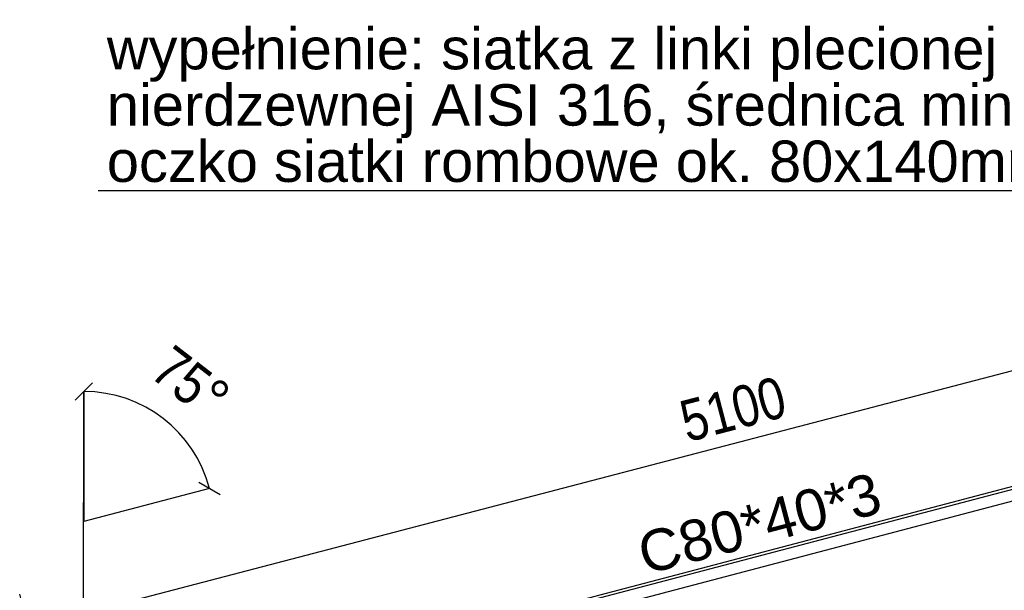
# Model space of a CAD drawing. Header units: millimetres. Extents: x 1838 to 190192, y -28 to 11710.
# Tile 51 of 80: x 99947 to 103354, y 7012 to 8989. Entities that reach past the tile are written whole.
import ezdxf

# ---------------------------------------------------------------- set-up
doc = ezdxf.new("R2010")
doc.units = ezdxf.units.MM
doc.styles.add('Arial', font='ARIAL.TTF', dxfattribs={"height": 0.2})
doc.styles.add('Arial Narrow', font='ARIALN.TTF', dxfattribs={"height": 0.2})

# ---------------------------------------------------------------- blocks, each defined once
blk = doc.blocks.new('Part-58321 - 1285')
at = {"color": 7}
for p, q in [((100075.8, 6502.9), (105007.6, 7800.4)), ((100079.2, 6494.1), (105010.9, 7791.6)), ((105010.9, 7791.6), (105007.6, 7800.4)), ((105010.9, 7791.6), (105021, 7753.1)), ((100089.2, 6455.6), (105021, 7753.1)), ((100075.8, 6502.9), (100085.8, 6464.5)), ((100079.2, 6494.1), (100075.8, 6502.9)), ((100086, 6464.2), (100076.7, 6499.7)), ((100076.7, 6499.7), (100079.8, 6491.5)), ((100089.2, 6455.6), (100079.2, 6494.1)), ((100079.8, 6491.5), (100089.1, 6456)), ((100085.8, 6464.5), (100086, 6464.2)), ((100086, 6464.2), (100086.9, 6464.4)), ((100089.1, 6456), (100089.2, 6455.6))]:
    blk.add_line(p, q, dxfattribs=at)
blk = doc.blocks.new('AngleDimension-72488 - 1285')
at = {"color": 174}
for p, q in [((100199.4, 7731.1), (100139.3, 7671.2)), ((100165.5, 5029.2), (100169.3, 7701.1)), ((100169.3, 7701.1), (100168.7, 7251.1)), ((100603.9, 7365.6), (100168.7, 7251.1)), ((100567.2, 7387), (100640.5, 7344.2))]:
    blk.add_line(p, q, dxfattribs=at)
blk.add_arc((100168.7, 7251.1), 450, 14.7399, 89.9177, dxfattribs=at)
at = {"color": 30, "style": 'Arial Narrow'}
blk.add_text('75°', height=143.16, rotation=322.328, dxfattribs=at).set_placement((100392.1, 7755.1))
blk = doc.blocks.new('StraightDimension-72079 - 1285')
at = {"color": 174}
for p, q in [((104998.3, 7839.9), (104880.7, 8289.7)), ((104889.6, 8137), (104932.5, 8210.2)), ((99977.3, 6883.5), (104911, 8173.6)), ((100066.5, 6542.4), (99947, 6999.6)), ((99998.8, 6920.1), (99955.9, 6846.9))]:
    blk.add_line(p, q, dxfattribs=at)
at = {"color": 30, "style": 'Arial Narrow'}
blk.add_text('5100', height=143.16, rotation=14.6563, dxfattribs=at).set_placement((102256.6, 7525.1))
blk = doc.blocks.new('Text-71438 - 1285')
at = {"color": 136}
for p in [(100218.4, 8397), (104454.9, 6870.3)]:
    blk.add_line(p, (103969.8, 8397), dxfattribs=at)
at = {"color": 30, "style": 'Arial'}
for s, p in [('wypełnienie: siatka z linki plecionej', (100248.4, 8817)), ('nierdzewnej AISI 316, średnica min. 3mm', (100248.4, 8622)), ('oczko siatki rombowe ok. 80x140mm', (100248.4, 8427))]:
    blk.add_text(s, height=143.262, dxfattribs=at).set_placement(p)
blk = doc.blocks.new('Mark-61974 - 1285')
at = {"color": 30, "style": 'Arial'}
blk.add_text('C80*40*3', height=143.26, rotation=14.7422, dxfattribs=at).set_placement((102110.5, 7066.1))

msp = doc.modelspace()

# ---------------------------------------------------------------- block references
for name in ['Text-71438 - 1285', 'StraightDimension-72079 - 1285', 'AngleDimension-72488 - 1285', 'Part-58321 - 1285', 'Mark-61974 - 1285']:
    msp.add_blockref(name, (0, 0))

doc.saveas('drawing.dxf')
